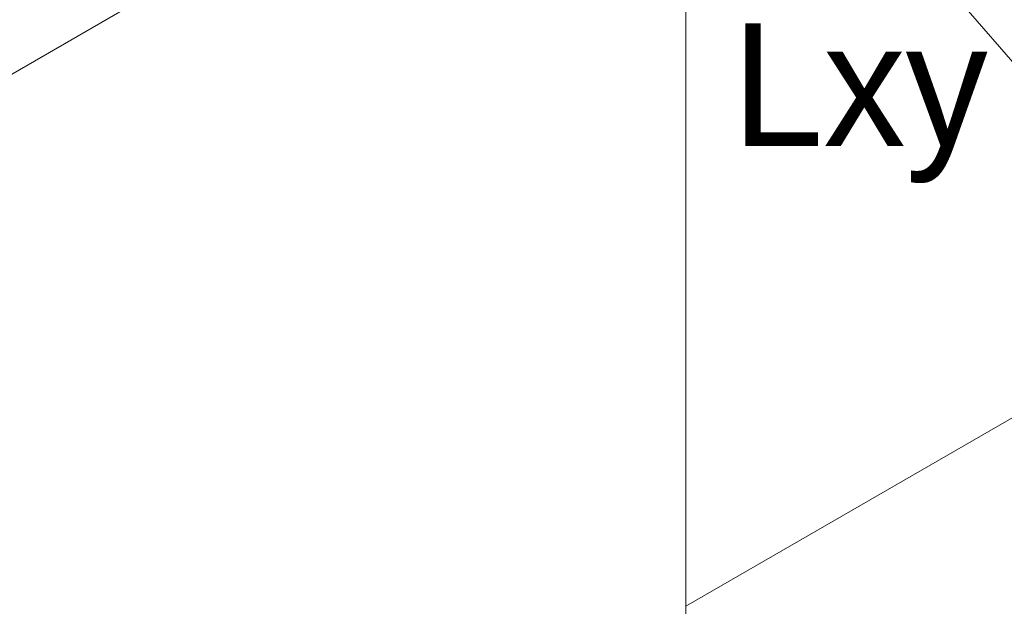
# Model space of a CAD drawing. Header units: millimetres. Extents: x -7686 to -856, y -458 to 6140.
# Tile 77 of 102: x -3475.24 to -3468.04, y 2002.24 to 2006.53. Entities that reach past the tile are written whole.
import ezdxf
from ezdxf.enums import TextEntityAlignment as Align

# ---------------------------------------------------------------- set-up
doc = ezdxf.new("R2010")
doc.units = ezdxf.units.MM
doc.header["$LTSCALE"] = 5
doc.layers.add('1轮廓实线层', color=7, linetype='Continuous', lineweight=18)
doc.layers.add('6文字层', color=3, linetype='Continuous', lineweight=13)

msp = doc.modelspace()

# ---------------------------------------------------------------- linework, layer by layer
at = {"lineweight": 13}
for p, q in [((-3470.3693, 2008.9768), (-3466.4784, 2004.484)), ((-3470.3713, 2002.2396), (-3466.4805, 2004.486))]:
    msp.add_line(p, q, dxfattribs=at)
at = {"layer": '1轮廓实线层', "lineweight": 13}
for q in [(-3477.5173, 2004.8499), (-3470.3693, 2000.7229)]:
    msp.add_line((-3470.3693, 2008.9768), q, dxfattribs=at)

# ---------------------------------------------------------------- texts
at = {"layer": '6文字层', "lineweight": 13}
msp.add_text('Lxy', height=0.89856, dxfattribs=at).set_placement((-3469.0979, 2005.9184), align=Align.MIDDLE)

doc.saveas('drawing.dxf')
